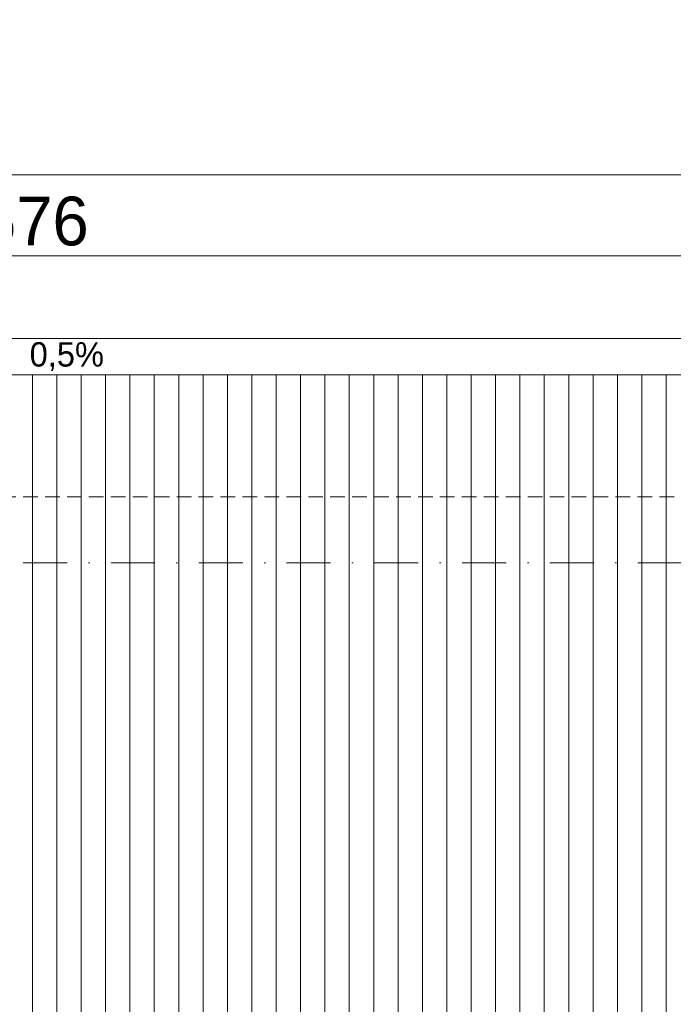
# Model space of a CAD drawing. Header units: millimetres. Extents: x 100377 to 139599, y -1988 to 13993.
# Tile 13 of 53: x 105510 to 108192, y 9957 to 13993. Entities that reach past the tile are written whole.
import ezdxf

# ---------------------------------------------------------------- set-up
doc = ezdxf.new("R2010")
doc.units = ezdxf.units.MM
doc.header["$MEASUREMENT"] = 0
doc.linetypes.add('Kropki i Kreski', pattern=[360, 180, -90, 0, -90])
doc.linetypes.add('Przerywana gęsta', pattern=[90, 60, -30])
for name, color, linetype, lineweight in [('Nowe_0_Nr_pióra__1', 7, 'Continuous', 13), ('Nowe_0_Nr_pióra__2', 251, 'Continuous', 13), ('Nowe_299-A Wymiary Opisy_Nr_pióra__1', 7, 'Continuous', 13), ('Nowe_299-A Wymiary Opisy_Nr_pióra__21', 7, 'Continuous', 25), ('Nowe_830-G Teksty Etykiety_Nr_pióra__1', 7, 'Continuous', 13)]:
    doc.layers.add(name, color=color, linetype=linetype, lineweight=lineweight)
doc.layers.add('Nowe_299-A Wymiary Opisy', color=7, linetype='Continuous')
doc.styles.add('STYL_AUTOMATYCZNY_1', font='txt')
doc.dimstyles.new('STYL_AUTOMATYCZNY__2', dxfattribs={"dimtxt": 200, "dimasz": 47.5, "dimexe": 0.18, "dimexo": 300, "dimgap": 0.09, "dimtad": 1, "dimtih": 1, "dimtoh": 1, "dimdec": 0, "dimlfac": 0.1, "dimzin": 0, "dimdsep": 46, "dimtxsty": 'STYL_AUTOMATYCZNY_1', "dimblk": 'ARROWHEAD_2', "dimblk1": 'ARROWHEAD_2', "dimblk2": 'ARROWHEAD_2', "dimcen": 0.09, "dimclrd": 7, "dimclre": 7, "dimclrt": 7, "dimadec": 1, "dimazin": 0, "dimtfac": 1, "dimtdec": 4, "dimtmove": 0, "dimatfit": 3, "dimfxl": 0, "dimtolj": 1, "dimtzin": 0, "dimarcsym": 0})

# ---------------------------------------------------------------- blocks, each defined once
blk = doc.blocks.new('*X4')
at = {"layer": 'Nowe_0_Nr_pióra__2', "color": 251, "linetype": 'Continuous', "lineweight": 13}
for p, q in [((105562.4, 12287), (105562.4, 12537)), ((105562.4, 12287), (105562.4, 12537)), ((105662.4, 12287), (105662.4, 12537)), ((105662.4, 12287), (105662.4, 12537)), ((105762.4, 12287), (105762.4, 12537)), ((105762.4, 12287), (105762.4, 12537)), ((105862.4, 12287), (105862.4, 12537)), ((105862.4, 12287), (105862.4, 12537)), ((105962.4, 12287), (105962.4, 12537)), ((105962.4, 12287), (105962.4, 12537)), ((106062.4, 12287), (106062.4, 12537)), ((106062.4, 12287), (106062.4, 12537)), ((106162.4, 12287), (106162.4, 12537)), ((106162.4, 12287), (106162.4, 12537)), ((106262.4, 12287), (106262.4, 12537)), ((106262.4, 12287), (106262.4, 12537)), ((106362.4, 12287), (106362.4, 12537)), ((106362.4, 12287), (106362.4, 12537)), ((106462.4, 12287), (106462.4, 12537)), ((106462.4, 12287), (106462.4, 12537)), ((106562.4, 12287), (106562.4, 12537)), ((106562.4, 12287), (106562.4, 12537)), ((106662.4, 12287), (106662.4, 12537)), ((106662.4, 12287), (106662.4, 12537)), ((106762.4, 12287), (106762.4, 12537)), ((106762.4, 12287), (106762.4, 12537)), ((106862.4, 12287), (106862.4, 12537)), ((106862.4, 12287), (106862.4, 12537)), ((106962.4, 12287), (106962.4, 12537)), ((106962.4, 12287), (106962.4, 12537)), ((107062.4, 12287), (107062.4, 12537)), ((107062.4, 12287), (107062.4, 12537)), ((107162.4, 12287), (107162.4, 12537)), ((107162.4, 12287), (107162.4, 12537)), ((107262.4, 12287), (107262.4, 12537)), ((107262.4, 12287), (107262.4, 12537)), ((107362.4, 12287), (107362.4, 12537)), ((107362.4, 12287), (107362.4, 12537)), ((107462.4, 12287), (107462.4, 12537)), ((107462.4, 12287), (107462.4, 12537)), ((107562.4, 12287), (107562.4, 12537)), ((107562.4, 12287), (107562.4, 12537)), ((107662.4, 12287), (107662.4, 12537)), ((107662.4, 12287), (107662.4, 12537)), ((107762.4, 12287), (107762.4, 12537)), ((107762.4, 12287), (107762.4, 12537)), ((107862.4, 12287), (107862.4, 12537)), ((107862.4, 12287), (107862.4, 12537)), ((107962.4, 12287), (107962.4, 12537)), ((107962.4, 12287), (107962.4, 12537)), ((108062.4, 12287), (108062.4, 12537)), ((108062.4, 12287), (108062.4, 12537)), ((108162.4, 12287), (108162.4, 12537)), ((108162.4, 12287), (108162.4, 12537)), ((105562.4, 12037), (105562.4, 12287)), ((105562.4, 12037), (105562.4, 12287)), ((105662.4, 12037), (105662.4, 12287)), ((105662.4, 12037), (105662.4, 12287)), ((105762.4, 12037), (105762.4, 12287)), ((105762.4, 12037), (105762.4, 12287)), ((105862.4, 12037), (105862.4, 12287)), ((105862.4, 12037), (105862.4, 12287)), ((105962.4, 12037), (105962.4, 12287)), ((105962.4, 12037), (105962.4, 12287)), ((106062.4, 12037), (106062.4, 12287)), ((106062.4, 12037), (106062.4, 12287)), ((106162.4, 12037), (106162.4, 12287)), ((106162.4, 12037), (106162.4, 12287)), ((106262.4, 12037), (106262.4, 12287)), ((106262.4, 12037), (106262.4, 12287)), ((106362.4, 12037), (106362.4, 12287)), ((106362.4, 12037), (106362.4, 12287)), ((106462.4, 12037), (106462.4, 12287)), ((106462.4, 12037), (106462.4, 12287)), ((106562.4, 12037), (106562.4, 12287)), ((106562.4, 12037), (106562.4, 12287)), ((106662.4, 12037), (106662.4, 12287)), ((106662.4, 12037), (106662.4, 12287)), ((106762.4, 12037), (106762.4, 12287)), ((106762.4, 12037), (106762.4, 12287)), ((106862.4, 12037), (106862.4, 12287)), ((106862.4, 12037), (106862.4, 12287)), ((106962.4, 12037), (106962.4, 12287)), ((106962.4, 12037), (106962.4, 12287)), ((107062.4, 12037), (107062.4, 12287)), ((107062.4, 12037), (107062.4, 12287)), ((107162.4, 12037), (107162.4, 12287)), ((107162.4, 12037), (107162.4, 12287)), ((107262.4, 12037), (107262.4, 12287)), ((107262.4, 12037), (107262.4, 12287)), ((107362.4, 12037), (107362.4, 12287)), ((107362.4, 12037), (107362.4, 12287)), ((107462.4, 12037), (107462.4, 12287)), ((107462.4, 12037), (107462.4, 12287)), ((107562.4, 12037), (107562.4, 12287)), ((107562.4, 12037), (107562.4, 12287)), ((107662.4, 12037), (107662.4, 12287)), ((107662.4, 12037), (107662.4, 12287)), ((107762.4, 12037), (107762.4, 12287)), ((107762.4, 12037), (107762.4, 12287)), ((107862.4, 12037), (107862.4, 12287)), ((107862.4, 12037), (107862.4, 12287)), ((107962.4, 12037), (107962.4, 12287)), ((107962.4, 12037), (107962.4, 12287)), ((108062.4, 12037), (108062.4, 12287)), ((108062.4, 12037), (108062.4, 12287)), ((108162.4, 12037), (108162.4, 12287)), ((108162.4, 12037), (108162.4, 12287)), ((105562.4, 11787), (105562.4, 12037)), ((105562.4, 11787), (105562.4, 12037)), ((105662.4, 11787), (105662.4, 12037)), ((105662.4, 11787), (105662.4, 12037)), ((105762.4, 11787), (105762.4, 12037)), ((105762.4, 11787), (105762.4, 12037)), ((105862.4, 11787), (105862.4, 12037)), ((105862.4, 11787), (105862.4, 12037)), ((105962.4, 11787), (105962.4, 12037)), ((105962.4, 11787), (105962.4, 12037)), ((106062.4, 11787), (106062.4, 12037)), ((106062.4, 11787), (106062.4, 12037)), ((106162.4, 11787), (106162.4, 12037)), ((106162.4, 11787), (106162.4, 12037)), ((106262.4, 11787), (106262.4, 12037)), ((106262.4, 11787), (106262.4, 12037)), ((106362.4, 11787), (106362.4, 12037)), ((106362.4, 11787), (106362.4, 12037)), ((106462.4, 11787), (106462.4, 12037)), ((106462.4, 11787), (106462.4, 12037)), ((106562.4, 11787), (106562.4, 12037)), ((106562.4, 11787), (106562.4, 12037)), ((106662.4, 11787), (106662.4, 12037)), ((106662.4, 11787), (106662.4, 12037)), ((106762.4, 11787), (106762.4, 12037)), ((106762.4, 11787), (106762.4, 12037)), ((106862.4, 11787), (106862.4, 12037)), ((106862.4, 11787), (106862.4, 12037)), ((106962.4, 11787), (106962.4, 12037)), ((106962.4, 11787), (106962.4, 12037)), ((107062.4, 11787), (107062.4, 12037)), ((107062.4, 11787), (107062.4, 12037)), ((107162.4, 11787), (107162.4, 12037)), ((107162.4, 11787), (107162.4, 12037)), ((107262.4, 11787), (107262.4, 12037)), ((107262.4, 11787), (107262.4, 12037)), ((107362.4, 11787), (107362.4, 12037)), ((107362.4, 11787), (107362.4, 12037)), ((107462.4, 11787), (107462.4, 12037)), ((107462.4, 11787), (107462.4, 12037)), ((107562.4, 11787), (107562.4, 12037)), ((107562.4, 11787), (107562.4, 12037)), ((107662.4, 11787), (107662.4, 12037)), ((107662.4, 11787), (107662.4, 12037)), ((107762.4, 11787), (107762.4, 12037)), ((107762.4, 11787), (107762.4, 12037)), ((107862.4, 11787), (107862.4, 12037)), ((107862.4, 11787), (107862.4, 12037)), ((107962.4, 11787), (107962.4, 12037)), ((107962.4, 11787), (107962.4, 12037)), ((108062.4, 11787), (108062.4, 12037)), ((108062.4, 11787), (108062.4, 12037)), ((108162.4, 11787), (108162.4, 12037)), ((108162.4, 11787), (108162.4, 12037)), ((105562.4, 11537), (105562.4, 11787)), ((105562.4, 11537), (105562.4, 11787)), ((105662.4, 11537), (105662.4, 11787)), ((105662.4, 11537), (105662.4, 11787)), ((105762.4, 11537), (105762.4, 11787)), ((105762.4, 11537), (105762.4, 11787)), ((105862.4, 11537), (105862.4, 11787)), ((105862.4, 11537), (105862.4, 11787)), ((105962.4, 11537), (105962.4, 11787)), ((105962.4, 11537), (105962.4, 11787)), ((106062.4, 11537), (106062.4, 11787)), ((106062.4, 11537), (106062.4, 11787)), ((106162.4, 11537), (106162.4, 11787)), ((106162.4, 11537), (106162.4, 11787)), ((106262.4, 11537), (106262.4, 11787)), ((106262.4, 11537), (106262.4, 11787)), ((106362.4, 11537), (106362.4, 11787)), ((106362.4, 11537), (106362.4, 11787)), ((106462.4, 11537), (106462.4, 11787)), ((106462.4, 11537), (106462.4, 11787)), ((106562.4, 11537), (106562.4, 11787)), ((106562.4, 11537), (106562.4, 11787)), ((106662.4, 11537), (106662.4, 11787)), ((106662.4, 11537), (106662.4, 11787)), ((106762.4, 11537), (106762.4, 11787)), ((106762.4, 11537), (106762.4, 11787)), ((106862.4, 11537), (106862.4, 11787)), ((106862.4, 11537), (106862.4, 11787)), ((106962.4, 11537), (106962.4, 11787)), ((106962.4, 11537), (106962.4, 11787)), ((107062.4, 11537), (107062.4, 11787)), ((107062.4, 11537), (107062.4, 11787)), ((107162.4, 11537), (107162.4, 11787)), ((107162.4, 11537), (107162.4, 11787)), ((107262.4, 11537), (107262.4, 11787)), ((107262.4, 11537), (107262.4, 11787)), ((107362.4, 11537), (107362.4, 11787)), ((107362.4, 11537), (107362.4, 11787)), ((107462.4, 11537), (107462.4, 11787)), ((107462.4, 11537), (107462.4, 11787)), ((107562.4, 11537), (107562.4, 11787)), ((107562.4, 11537), (107562.4, 11787)), ((107662.4, 11537), (107662.4, 11787)), ((107662.4, 11537), (107662.4, 11787)), ((107762.4, 11537), (107762.4, 11787)), ((107762.4, 11537), (107762.4, 11787)), ((107862.4, 11537), (107862.4, 11787)), ((107862.4, 11537), (107862.4, 11787)), ((107962.4, 11537), (107962.4, 11787)), ((107962.4, 11537), (107962.4, 11787)), ((108062.4, 11537), (108062.4, 11787)), ((108062.4, 11537), (108062.4, 11787)), ((108162.4, 11537), (108162.4, 11787)), ((108162.4, 11537), (108162.4, 11787)), ((105562.4, 11287), (105562.4, 11537)), ((105562.4, 11287), (105562.4, 11537)), ((105662.4, 11287), (105662.4, 11537)), ((105662.4, 11287), (105662.4, 11537)), ((105762.4, 11287), (105762.4, 11537)), ((105762.4, 11287), (105762.4, 11537)), ((105862.4, 11287), (105862.4, 11537)), ((105862.4, 11287), (105862.4, 11537)), ((105962.4, 11287), (105962.4, 11537)), ((105962.4, 11287), (105962.4, 11537)), ((106062.4, 11287), (106062.4, 11537)), ((106062.4, 11287), (106062.4, 11537)), ((106162.4, 11287), (106162.4, 11537)), ((106162.4, 11287), (106162.4, 11537)), ((106262.4, 11287), (106262.4, 11537)), ((106262.4, 11287), (106262.4, 11537)), ((106362.4, 11287), (106362.4, 11537)), ((106362.4, 11287), (106362.4, 11537)), ((106462.4, 11287), (106462.4, 11537)), ((106462.4, 11287), (106462.4, 11537)), ((106562.4, 11287), (106562.4, 11537)), ((106562.4, 11287), (106562.4, 11537)), ((106662.4, 11287), (106662.4, 11537)), ((106662.4, 11287), (106662.4, 11537)), ((106762.4, 11287), (106762.4, 11537)), ((106762.4, 11287), (106762.4, 11537)), ((106862.4, 11287), (106862.4, 11537)), ((106862.4, 11287), (106862.4, 11537)), ((106962.4, 11287), (106962.4, 11537)), ((106962.4, 11287), (106962.4, 11537)), ((107062.4, 11287), (107062.4, 11537)), ((107062.4, 11287), (107062.4, 11537)), ((107162.4, 11287), (107162.4, 11537)), ((107162.4, 11287), (107162.4, 11537)), ((107262.4, 11287), (107262.4, 11537)), ((107262.4, 11287), (107262.4, 11537)), ((107362.4, 11287), (107362.4, 11537)), ((107362.4, 11287), (107362.4, 11537)), ((107462.4, 11287), (107462.4, 11537)), ((107462.4, 11287), (107462.4, 11537)), ((107562.4, 11287), (107562.4, 11537)), ((107562.4, 11287), (107562.4, 11537)), ((107662.4, 11287), (107662.4, 11537)), ((107662.4, 11287), (107662.4, 11537)), ((107762.4, 11287), (107762.4, 11537)), ((107762.4, 11287), (107762.4, 11537)), ((107862.4, 11287), (107862.4, 11537)), ((107862.4, 11287), (107862.4, 11537)), ((107962.4, 11287), (107962.4, 11537)), ((107962.4, 11287), (107962.4, 11537)), ((108062.4, 11287), (108062.4, 11537)), ((108062.4, 11287), (108062.4, 11537)), ((108162.4, 11287), (108162.4, 11537)), ((108162.4, 11287), (108162.4, 11537)), ((105562.4, 11037), (105562.4, 11287)), ((105562.4, 11037), (105562.4, 11287)), ((105662.4, 11037), (105662.4, 11287)), ((105662.4, 11037), (105662.4, 11287)), ((105762.4, 11037), (105762.4, 11287)), ((105762.4, 11037), (105762.4, 11287)), ((105862.4, 11037), (105862.4, 11287)), ((105862.4, 11037), (105862.4, 11287)), ((105962.4, 11037), (105962.4, 11287)), ((105962.4, 11037), (105962.4, 11287)), ((106062.4, 11037), (106062.4, 11287)), ((106062.4, 11037), (106062.4, 11287)), ((106162.4, 11037), (106162.4, 11287)), ((106162.4, 11037), (106162.4, 11287)), ((106262.4, 11037), (106262.4, 11287)), ((106262.4, 11037), (106262.4, 11287)), ((106362.4, 11037), (106362.4, 11287)), ((106362.4, 11037), (106362.4, 11287)), ((106462.4, 11037), (106462.4, 11287)), ((106462.4, 11037), (106462.4, 11287)), ((106562.4, 11037), (106562.4, 11287)), ((106562.4, 11037), (106562.4, 11287)), ((106662.4, 11037), (106662.4, 11287)), ((106662.4, 11037), (106662.4, 11287)), ((106762.4, 11037), (106762.4, 11287)), ((106762.4, 11037), (106762.4, 11287)), ((106862.4, 11037), (106862.4, 11287)), ((106862.4, 11037), (106862.4, 11287)), ((106962.4, 11037), (106962.4, 11287)), ((106962.4, 11037), (106962.4, 11287)), ((107062.4, 11037), (107062.4, 11287)), ((107062.4, 11037), (107062.4, 11287)), ((107162.4, 11037), (107162.4, 11287)), ((107162.4, 11037), (107162.4, 11287)), ((107262.4, 11037), (107262.4, 11287)), ((107262.4, 11037), (107262.4, 11287)), ((107362.4, 11037), (107362.4, 11287)), ((107362.4, 11037), (107362.4, 11287)), ((107462.4, 11037), (107462.4, 11287)), ((107462.4, 11037), (107462.4, 11287)), ((107562.4, 11037), (107562.4, 11287)), ((107562.4, 11037), (107562.4, 11287)), ((107662.4, 11037), (107662.4, 11287)), ((107662.4, 11037), (107662.4, 11287)), ((107762.4, 11037), (107762.4, 11287)), ((107762.4, 11037), (107762.4, 11287)), ((107862.4, 11037), (107862.4, 11287)), ((107862.4, 11037), (107862.4, 11287)), ((107962.4, 11037), (107962.4, 11287)), ((107962.4, 11037), (107962.4, 11287)), ((108062.4, 11037), (108062.4, 11287)), ((108062.4, 11037), (108062.4, 11287)), ((108162.4, 11037), (108162.4, 11287)), ((108162.4, 11037), (108162.4, 11287)), ((105562.4, 10787), (105562.4, 11037)), ((105562.4, 10787), (105562.4, 11037)), ((105662.4, 10787), (105662.4, 11037)), ((105662.4, 10787), (105662.4, 11037)), ((105762.4, 10787), (105762.4, 11037)), ((105762.4, 10787), (105762.4, 11037)), ((105862.4, 10787), (105862.4, 11037)), ((105862.4, 10787), (105862.4, 11037)), ((105962.4, 10787), (105962.4, 11037)), ((105962.4, 10787), (105962.4, 11037)), ((106062.4, 10787), (106062.4, 11037)), ((106062.4, 10787), (106062.4, 11037)), ((106162.4, 10787), (106162.4, 11037)), ((106162.4, 10787), (106162.4, 11037)), ((106262.4, 10787), (106262.4, 11037)), ((106262.4, 10787), (106262.4, 11037)), ((106362.4, 10787), (106362.4, 11037)), ((106362.4, 10787), (106362.4, 11037)), ((106462.4, 10787), (106462.4, 11037)), ((106462.4, 10787), (106462.4, 11037)), ((106562.4, 10787), (106562.4, 11037)), ((106562.4, 10787), (106562.4, 11037)), ((106662.4, 10787), (106662.4, 11037)), ((106662.4, 10787), (106662.4, 11037)), ((106762.4, 10787), (106762.4, 11037)), ((106762.4, 10787), (106762.4, 11037)), ((106862.4, 10787), (106862.4, 11037)), ((106862.4, 10787), (106862.4, 11037)), ((106962.4, 10787), (106962.4, 11037)), ((106962.4, 10787), (106962.4, 11037)), ((107062.4, 10787), (107062.4, 11037)), ((107062.4, 10787), (107062.4, 11037)), ((107162.4, 10787), (107162.4, 11037)), ((107162.4, 10787), (107162.4, 11037)), ((107262.4, 10787), (107262.4, 11037)), ((107262.4, 10787), (107262.4, 11037)), ((107362.4, 10787), (107362.4, 11037)), ((107362.4, 10787), (107362.4, 11037)), ((107462.4, 10787), (107462.4, 11037)), ((107462.4, 10787), (107462.4, 11037)), ((107562.4, 10787), (107562.4, 11037)), ((107562.4, 10787), (107562.4, 11037)), ((107662.4, 10787), (107662.4, 11037)), ((107662.4, 10787), (107662.4, 11037)), ((107762.4, 10787), (107762.4, 11037)), ((107762.4, 10787), (107762.4, 11037)), ((107862.4, 10787), (107862.4, 11037)), ((107862.4, 10787), (107862.4, 11037)), ((107962.4, 10787), (107962.4, 11037)), ((107962.4, 10787), (107962.4, 11037)), ((108062.4, 10787), (108062.4, 11037)), ((108062.4, 10787), (108062.4, 11037)), ((108162.4, 10787), (108162.4, 11037)), ((108162.4, 10787), (108162.4, 11037)), ((105562.4, 10537), (105562.4, 10787)), ((105562.4, 10537), (105562.4, 10787)), ((105662.4, 10537), (105662.4, 10787)), ((105662.4, 10537), (105662.4, 10787)), ((105762.4, 10537), (105762.4, 10787)), ((105762.4, 10537), (105762.4, 10787)), ((105862.4, 10537), (105862.4, 10787)), ((105862.4, 10537), (105862.4, 10787)), ((105962.4, 10537), (105962.4, 10787)), ((105962.4, 10537), (105962.4, 10787)), ((106062.4, 10537), (106062.4, 10787)), ((106062.4, 10537), (106062.4, 10787)), ((106162.4, 10537), (106162.4, 10787)), ((106162.4, 10537), (106162.4, 10787)), ((106262.4, 10537), (106262.4, 10787)), ((106262.4, 10537), (106262.4, 10787)), ((106362.4, 10537), (106362.4, 10787)), ((106362.4, 10537), (106362.4, 10787)), ((106462.4, 10537), (106462.4, 10787)), ((106462.4, 10537), (106462.4, 10787)), ((106562.4, 10537), (106562.4, 10787)), ((106562.4, 10537), (106562.4, 10787)), ((106662.4, 10537), (106662.4, 10787)), ((106662.4, 10537), (106662.4, 10787)), ((106762.4, 10537), (106762.4, 10787)), ((106762.4, 10537), (106762.4, 10787)), ((106862.4, 10537), (106862.4, 10787)), ((106862.4, 10537), (106862.4, 10787)), ((106962.4, 10537), (106962.4, 10787)), ((106962.4, 10537), (106962.4, 10787)), ((107062.4, 10537), (107062.4, 10787)), ((107062.4, 10537), (107062.4, 10787)), ((107162.4, 10537), (107162.4, 10787)), ((107162.4, 10537), (107162.4, 10787)), ((107262.4, 10537), (107262.4, 10787)), ((107262.4, 10537), (107262.4, 10787)), ((107362.4, 10537), (107362.4, 10787)), ((107362.4, 10537), (107362.4, 10787)), ((107462.4, 10537), (107462.4, 10787)), ((107462.4, 10537), (107462.4, 10787)), ((107562.4, 10537), (107562.4, 10787)), ((107562.4, 10537), (107562.4, 10787)), ((107662.4, 10537), (107662.4, 10787)), ((107662.4, 10537), (107662.4, 10787)), ((107762.4, 10537), (107762.4, 10787)), ((107762.4, 10537), (107762.4, 10787)), ((107862.4, 10537), (107862.4, 10787)), ((107862.4, 10537), (107862.4, 10787)), ((107962.4, 10537), (107962.4, 10787)), ((107962.4, 10537), (107962.4, 10787)), ((108062.4, 10537), (108062.4, 10787)), ((108062.4, 10537), (108062.4, 10787)), ((108162.4, 10537), (108162.4, 10787)), ((108162.4, 10537), (108162.4, 10787)), ((105562.4, 10287), (105562.4, 10537)), ((105562.4, 10287), (105562.4, 10537)), ((105662.4, 10287), (105662.4, 10537)), ((105662.4, 10287), (105662.4, 10537)), ((105762.4, 10287), (105762.4, 10537)), ((105762.4, 10287), (105762.4, 10537)), ((105862.4, 10287), (105862.4, 10537)), ((105862.4, 10287), (105862.4, 10537)), ((105962.4, 10287), (105962.4, 10537)), ((105962.4, 10287), (105962.4, 10537)), ((106062.4, 10287), (106062.4, 10537)), ((106062.4, 10287), (106062.4, 10537)), ((106162.4, 10287), (106162.4, 10537)), ((106162.4, 10287), (106162.4, 10537)), ((106262.4, 10287), (106262.4, 10537)), ((106262.4, 10287), (106262.4, 10537)), ((106362.4, 10287), (106362.4, 10537)), ((106362.4, 10287), (106362.4, 10537)), ((106462.4, 10287), (106462.4, 10537)), ((106462.4, 10287), (106462.4, 10537)), ((106562.4, 10287), (106562.4, 10537)), ((106562.4, 10287), (106562.4, 10537)), ((106662.4, 10287), (106662.4, 10537)), ((106662.4, 10287), (106662.4, 10537)), ((106762.4, 10287), (106762.4, 10537)), ((106762.4, 10287), (106762.4, 10537)), ((106862.4, 10287), (106862.4, 10537)), ((106862.4, 10287), (106862.4, 10537)), ((106962.4, 10287), (106962.4, 10537)), ((106962.4, 10287), (106962.4, 10537)), ((107062.4, 10287), (107062.4, 10537)), ((107062.4, 10287), (107062.4, 10537)), ((107162.4, 10287), (107162.4, 10537)), ((107162.4, 10287), (107162.4, 10537)), ((107262.4, 10287), (107262.4, 10537)), ((107262.4, 10287), (107262.4, 10537)), ((107362.4, 10287), (107362.4, 10537)), ((107362.4, 10287), (107362.4, 10537)), ((107462.4, 10287), (107462.4, 10537)), ((107462.4, 10287), (107462.4, 10537)), ((107562.4, 10287), (107562.4, 10537)), ((107562.4, 10287), (107562.4, 10537)), ((107662.4, 10287), (107662.4, 10537)), ((107662.4, 10287), (107662.4, 10537)), ((107762.4, 10287), (107762.4, 10537)), ((107762.4, 10287), (107762.4, 10537)), ((107862.4, 10287), (107862.4, 10537)), ((107862.4, 10287), (107862.4, 10537)), ((107962.4, 10287), (107962.4, 10537)), ((107962.4, 10287), (107962.4, 10537)), ((108062.4, 10287), (108062.4, 10537)), ((108062.4, 10287), (108062.4, 10537)), ((108162.4, 10287), (108162.4, 10537)), ((108162.4, 10287), (108162.4, 10537)), ((105562.4, 10037), (105562.4, 10287)), ((105562.4, 10037), (105562.4, 10287)), ((105662.4, 10037), (105662.4, 10287)), ((105662.4, 10037), (105662.4, 10287)), ((105762.4, 10037), (105762.4, 10287)), ((105762.4, 10037), (105762.4, 10287)), ((105862.4, 10037), (105862.4, 10287)), ((105862.4, 10037), (105862.4, 10287)), ((105962.4, 10037), (105962.4, 10287)), ((105962.4, 10037), (105962.4, 10287)), ((106062.4, 10037), (106062.4, 10287)), ((106062.4, 10037), (106062.4, 10287)), ((106162.4, 10037), (106162.4, 10287)), ((106162.4, 10037), (106162.4, 10287)), ((106262.4, 10037), (106262.4, 10287)), ((106262.4, 10037), (106262.4, 10287)), ((106362.4, 10037), (106362.4, 10287)), ((106362.4, 10037), (106362.4, 10287)), ((106462.4, 10037), (106462.4, 10287)), ((106462.4, 10037), (106462.4, 10287)), ((106562.4, 10037), (106562.4, 10287)), ((106562.4, 10037), (106562.4, 10287)), ((106662.4, 10037), (106662.4, 10287)), ((106662.4, 10037), (106662.4, 10287)), ((106762.4, 10037), (106762.4, 10287)), ((106762.4, 10037), (106762.4, 10287)), ((106862.4, 10037), (106862.4, 10287)), ((106862.4, 10037), (106862.4, 10287)), ((106962.4, 10037), (106962.4, 10287)), ((106962.4, 10037), (106962.4, 10287)), ((107062.4, 10037), (107062.4, 10287)), ((107062.4, 10037), (107062.4, 10287)), ((107162.4, 10037), (107162.4, 10287)), ((107162.4, 10037), (107162.4, 10287)), ((107262.4, 10037), (107262.4, 10287)), ((107262.4, 10037), (107262.4, 10287)), ((107362.4, 10037), (107362.4, 10287)), ((107362.4, 10037), (107362.4, 10287)), ((107462.4, 10037), (107462.4, 10287)), ((107462.4, 10037), (107462.4, 10287)), ((107562.4, 10037), (107562.4, 10287)), ((107562.4, 10037), (107562.4, 10287)), ((107662.4, 10037), (107662.4, 10287)), ((107662.4, 10037), (107662.4, 10287)), ((107762.4, 10037), (107762.4, 10287)), ((107762.4, 10037), (107762.4, 10287)), ((107862.4, 10037), (107862.4, 10287)), ((107862.4, 10037), (107862.4, 10287)), ((107962.4, 10037), (107962.4, 10287)), ((107962.4, 10037), (107962.4, 10287)), ((108062.4, 10037), (108062.4, 10287)), ((108062.4, 10037), (108062.4, 10287)), ((108162.4, 10037), (108162.4, 10287)), ((108162.4, 10037), (108162.4, 10287)), ((105562.4, 9787), (105562.4, 10037)), ((105562.4, 9787), (105562.4, 10037)), ((105662.4, 9787), (105662.4, 10037)), ((105662.4, 9787), (105662.4, 10037)), ((105762.4, 9787), (105762.4, 10037)), ((105762.4, 9787), (105762.4, 10037)), ((105862.4, 9787), (105862.4, 10037)), ((105862.4, 9787), (105862.4, 10037)), ((105962.4, 9787), (105962.4, 10037)), ((105962.4, 9787), (105962.4, 10037)), ((106062.4, 9787), (106062.4, 10037)), ((106062.4, 9787), (106062.4, 10037)), ((106162.4, 9787), (106162.4, 10037)), ((106162.4, 9787), (106162.4, 10037)), ((106262.4, 9787), (106262.4, 10037)), ((106262.4, 9787), (106262.4, 10037)), ((106362.4, 9787), (106362.4, 10037)), ((106362.4, 9787), (106362.4, 10037)), ((106462.4, 9787), (106462.4, 10037)), ((106462.4, 9787), (106462.4, 10037)), ((106562.4, 9787), (106562.4, 10037)), ((106562.4, 9787), (106562.4, 10037)), ((106662.4, 9787), (106662.4, 10037)), ((106662.4, 9787), (106662.4, 10037)), ((106762.4, 9787), (106762.4, 10037)), ((106762.4, 9787), (106762.4, 10037)), ((106862.4, 9787), (106862.4, 10037)), ((106862.4, 9787), (106862.4, 10037)), ((106962.4, 9787), (106962.4, 10037)), ((106962.4, 9787), (106962.4, 10037)), ((107062.4, 9787), (107062.4, 10037)), ((107062.4, 9787), (107062.4, 10037)), ((107162.4, 9787), (107162.4, 10037)), ((107162.4, 9787), (107162.4, 10037)), ((107262.4, 9787), (107262.4, 10037)), ((107262.4, 9787), (107262.4, 10037)), ((107362.4, 9787), (107362.4, 10037)), ((107362.4, 9787), (107362.4, 10037)), ((107462.4, 9787), (107462.4, 10037)), ((107462.4, 9787), (107462.4, 10037)), ((107562.4, 9787), (107562.4, 10037)), ((107562.4, 9787), (107562.4, 10037)), ((107662.4, 9787), (107662.4, 10037)), ((107662.4, 9787), (107662.4, 10037)), ((107762.4, 9787), (107762.4, 10037)), ((107762.4, 9787), (107762.4, 10037)), ((107862.4, 9787), (107862.4, 10037)), ((107862.4, 9787), (107862.4, 10037)), ((107962.4, 9787), (107962.4, 10037)), ((107962.4, 9787), (107962.4, 10037)), ((108062.4, 9787), (108062.4, 10037)), ((108062.4, 9787), (108062.4, 10037)), ((108162.4, 9787), (108162.4, 10037)), ((108162.4, 9787), (108162.4, 10037))]:
    blk.add_line(p, q, dxfattribs=at)
blk = doc.blocks.new('Wypełnienie_2_1', base_point=(0, 0))
at = {"layer": 'Nowe_0_Nr_pióra__2', "color": 251, "linetype": 'Continuous', "lineweight": 13}
blk.add_blockref('*X4', (0, 0), dxfattribs=at)
blk = doc.blocks.new('*D12')
at = {"layer": 'Nowe_299-A Wymiary Opisy_Nr_pióra__1', "color": 7, "linetype": 'Continuous', "lineweight": 13}
for p, q in [((102697.4, 12978.4), (102697.4, 13072.1)), ((108452.4, 12978.4), (108452.4, 13072.1)), ((102666.8, 13025.3), (102697.4, 13025.3)), ((102697.4, 13025.3), (108452.4, 13025.3))]:
    blk.add_line(p, q, dxfattribs=at)
at = {"layer": 'Nowe_299-A Wymiary Opisy_Nr_pióra__21', "color": 7, "linetype": 'Continuous', "lineweight": 25}
for p, q in [((102715.4, 13056.5), (102679.4, 12994)), ((108470.4, 13056.5), (108434.4, 12994))]:
    blk.add_line(p, q, dxfattribs=at)
at = {"layer": 'Nowe_299-A Wymiary Opisy_Nr_pióra__1', "color": 7, "lineweight": 13, "insert": (105347.2, 13065.3), "char_height": 200, "attachment_point": 7, "style": 'STYL_AUTOMATYCZNY_1'}
blk.add_mtext('{\\A1;576}', dxfattribs=at)
blk = doc.blocks.new('ARROWHEAD_2')
at = {"color": 0, "linetype": 'Continuous', "lineweight": 0}
for p, q in [((0, 0), (-1, 0)), ((-0.378, -0.655), (0.378, 0.655))]:
    blk.add_line(p, q, dxfattribs=at)
blk = doc.blocks.new('*D18')
at = {"layer": 'Nowe_299-A Wymiary Opisy_Nr_pióra__1', "color": 7, "linetype": 'Continuous', "lineweight": 13}
for p, q in [((101964.4, 12987), (101964.4, 13403.8)), ((137960.4, 12987), (137960.4, 13403.8)), ((101933.8, 13356.9), (101964.4, 13356.9)), ((101964.4, 13356.9), (137960.4, 13356.9)), ((137960.4, 13356.9), (137991, 13356.9))]:
    blk.add_line(p, q, dxfattribs=at)
at = {"layer": 'Nowe_299-A Wymiary Opisy_Nr_pióra__21', "color": 7, "linetype": 'Continuous', "lineweight": 25}
for p, q in [((101982.4, 13388.1), (101946.4, 13325.6)), ((137942.4, 13325.6), (137978.4, 13388.1))]:
    blk.add_line(p, q, dxfattribs=at)
at = {"layer": 'Nowe_299-A Wymiary Opisy_Nr_pióra__1', "color": 7, "lineweight": 13, "insert": (119620.5, 13396.9), "char_height": 200, "attachment_point": 7, "style": 'STYL_AUTOMATYCZNY_1'}
blk.add_mtext('{\\A1;3\xa0600}', dxfattribs=at)

msp = doc.modelspace()

# ---------------------------------------------------------------- linework, layer by layer
at = {"layer": 'Nowe_0_Nr_pióra__1', "color": 7, "linetype": 'Continuous', "lineweight": 13}
for points in [[(101964.4, 12537), (101964.4, 12687), (137960.4, 12687), (137960.4, 12537)], [(137460.4, 6037), (137960.4, 6037), (137960.4, 12037), (137960.4, 12537), (102464.4, 12537), (101964.4, 12537), (101964.4, 6037), (102464.4, 6037)]]:
    msp.add_lwpolyline(points, dxfattribs=at)
at = {"layer": 'Nowe_0_Nr_pióra__1', "color": 7, "linetype": 'Przerywana gęsta', "lineweight": 13}
msp.add_lwpolyline([(137460.4, 37), (102464.4, 37), (102464.4, 12037), (137460.4, 12037)], close=True, dxfattribs=at)
at = {"layer": 'Nowe_0_Nr_pióra__1', "color": 7, "linetype": 'Kropki i Kreski', "lineweight": 13}
msp.add_lwpolyline([(100843.7, 11767), (139135.9, 11767)], dxfattribs=at)

# ---------------------------------------------------------------- block references
at = {"layer": 'Nowe_0_Nr_pióra__2', "color": 251, "linetype": 'Continuous', "lineweight": 13}
msp.add_blockref('Wypełnienie_2_1', (0, 0), dxfattribs=at)

# ---------------------------------------------------------------- texts
at = {"layer": 'Nowe_830-G Teksty Etykiety_Nr_pióra__1', "color": 7, "linetype": 'Continuous', "lineweight": 13, "insert": (105551.1, 12671.3), "char_height": 100, "attachment_point": 1, "style": 'STYL_AUTOMATYCZNY_1'}
msp.add_mtext('{\\A1;0,5%}', dxfattribs=at)

# ---------------------------------------------------------------- dimensions: what is measured, and where the dimension line sits
at = {"layer": 'Nowe_299-A Wymiary Opisy', "color": 7, "linetype": 'Continuous', "lineweight": 13}
for base, p1, p2, picture, middle in [((137960.4, 13356.9), (101964.4, 12687), (137960.4, 12687), '*D18', (119964, 13496.9)), ((108452.4042543, 13025.2706433), (102697.4042543, 13218.7598675), (108452.4042543, 13154.2634594), '*D12', (105575.9522508, 13165.2706439))]:
    dim = msp.add_linear_dim(base=base, p1=p1, p2=p2, dimstyle='STYL_AUTOMATYCZNY__2', dxfattribs=at)
    dim.commit()
    dim.dimension.update_dxf_attribs({"geometry": picture, "text_midpoint": middle, "dimtype": 160})

doc.saveas('drawing.dxf')
